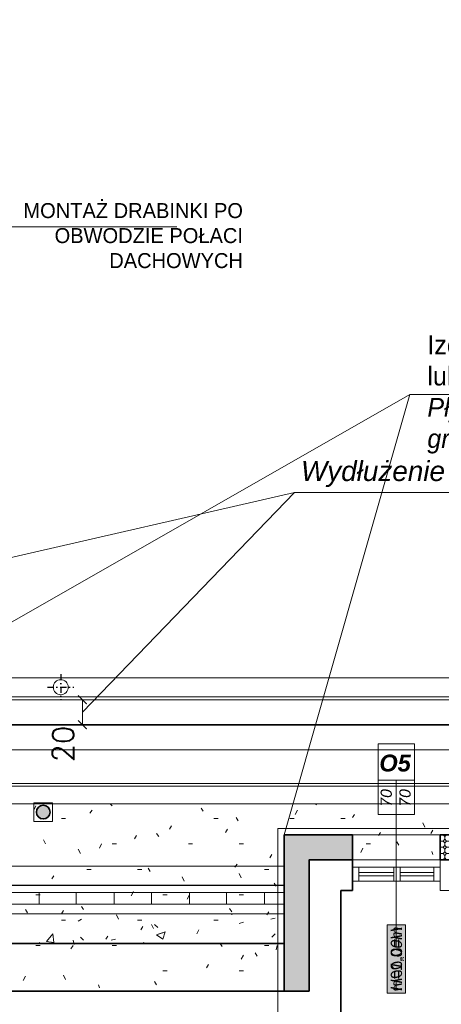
# Model space of a CAD drawing. Header units: millimetres. Extents: x -740 to 33545, y 5178 to 22494.
# Tile 57 of 250: x 10035 to 10372, y 6964 to 7752. Entities that reach past the tile are written whole.
import ezdxf
from ezdxf.lldxf.tags import DXFTag

# ---------------------------------------------------------------- set-up
doc = ezdxf.new("R2010")
doc.units = ezdxf.units.MM
doc.header["$MEASUREMENT"] = 0
doc.linetypes.add('AUSGEZOGEN', pattern=[0])
doc.linetypes.add('STRICHPUNKTX2', pattern=[2, 1, -0.5, 0, -0.5])
doc.layers.get('Defpoints').update_dxf_attribs({"color": 252})
doc.layers.add('_B___I__', color=252, linetype='AUSGEZOGEN')
for name, color, linetype, lineweight in [('_IS_EKO_KS_prow_w_bruzdach', 16, 'Continuous', 35), ('A_istniejÄ…ce Ĺ›ciany', 252, 'Continuous', 35), ('A_izolacja', 252, 'Continuous', 9), ('A_l.przerywana', 252, 'ICAD_ISO03W100', 9), ('A_l.widokowa', 252, 'Continuous', 18), ('A_okna wymieniane', 252, 'Continuous', 15), ('A_opisy', 252, 'Continuous', 15), ('A_wymiarowanie', 252, 'Continuous', 9), ('l. przerywana', 252, 'ICAD_ISO03W100', 9), ('l.przerywana', 252, 'ICAD_ISO03W100', 5), ('l.widokowa', 252, 'Continuous', 15), ('linia opisowa', 252, 'Continuous', 9), ('Nowe_820-G Rysunki Obrazki_Nr_piĂłra__101', 252, 'Continuous', 5), ('Nowe_820-G Rysunki Obrazki_Nr_piĂłra__19', 252, 'Continuous', 0), ('Nowe_820-G Rysunki Obrazki_Nr_piĂłra__22', 252, 'Continuous', 25), ('Nowe_820-G Rysunki Obrazki_Nr_piĂłra__23', 252, 'Continuous', 15), ('wymiarowanie', 252, 'Continuous', 9)]:
    doc.layers.add(name, color=color, linetype=linetype, lineweight=lineweight)
doc.styles.add('ARIALL', font='GOTHIC.TTF', dxfattribs={"height": 40})
doc.styles.add('styl1', font='arial.ttf', dxfattribs={"height": 15})
doc.styles.add('styl2', font='simplex.shx')
tags = doc.linetypes.add('ICAD_ISO03W100', pattern=[30, 12, -18]).pattern_tags.tags
tags[6:7] = [DXFTag(74, 4), DXFTag(75, 0), DXFTag(340, '0'), DXFTag(46, 1.0), DXFTag(50, 0.0), DXFTag(44, 0.0), DXFTag(45, 0.0)]
tags[4:5] = [DXFTag(74, 4), DXFTag(75, 0), DXFTag(340, '0'), DXFTag(46, 1.0), DXFTag(50, 0.0), DXFTag(44, 0.0), DXFTag(45, 0.0)]
doc.dimstyles.new('Skala 1-100', dxfattribs={"dimtxt": 17, "dimasz": 7, "dimexe": 1, "dimexo": 1, "dimgap": 1.5, "dimtad": 1, "dimdec": 1, "dimrnd": 0.5, "dimtxsty": 'styl2', "dimblk": 'ARCHTICK', "dimcen": 7, "dimadec": 0, "dimazin": 0, "dimtfac": 1, "dimtdec": 1, "dimtmove": 1, "dimatfit": 3, "dimldrblk": 'ARCHTICK', "dimfxl": 0, "dimlwd": -1, "dimlwe": -1, "dimarcsym": 0})
pattern_1 = [(315, (0, 1.45), (5.0000015, -1e-15), [2.05061, -5.02046]), (0, (1.45, 0), (5, 5), [2.1, -2.9]), (45, (3.55, 0), (6e-16, 5.0000015), [2.05061, -5.02046]), (135, (5, 3.55), (-5.0000015, 6e-16), [2.05061, -5.02046]), (225, (1.45, 5), (-1e-15, -5.0000015), [2.05061, -5.02046]), (270, (0, 3.55), (5, -5), [2.1, -2.9])]

# ---------------------------------------------------------------- blocks, each defined once
blk = doc.blocks.new('_ArchTick')
at = {"color": 0, "linetype": 'ByBlock', "const_width": 0.15}
blk.add_lwpolyline([(-0.5, -0.5), (0.5, 0.5)], dxfattribs=at)
blk = doc.blocks.new('*D1879')
at = {"layer": 'Defpoints', "color": 0}
for p in [(10109.65, 7208.02), (10085.05, 7188.02), (10109.65, 7188.02)]:
    blk.add_point(p, dxfattribs=at)
at = {"layer": 'wymiarowanie', "color": 0}
for p, q in [((10100.05, 7208.02), (10084.05, 7208.02)), ((10085.05, 7208.02), (10085.05, 7188.02)), ((10100.05, 7188.02), (10084.05, 7188.02))]:
    blk.add_line(p, q, dxfattribs=at)
at = {"layer": 'wymiarowanie', "color": 0, "xscale": 7, "yscale": 7, "zscale": 7}
for p, rotation in [((10085.05, 7208.02), 90), ((10085.05, 7188.02), 270)]:
    blk.add_blockref('_ArchTick', p, dxfattribs=dict(at, rotation=rotation))
at = {"layer": 'wymiarowanie', "color": 0, "insert": (10069.65, 7172.63), "char_height": 17, "attachment_point": 5, "rotation": 90, "style": 'styl2'}
blk.add_mtext('20', dxfattribs=at)

msp = doc.modelspace()

# ---------------------------------------------------------------- hatches: boundary and pattern name
at = {"layer": '_IS_EKO_KS_prow_w_bruzdach'}
msp.add_hatch(color=256, dxfattribs=at).paths.add_polyline_path([(10059.23, 7118.18, 1), (10048.23, 7118.18, 1)])
at = {"layer": 'A_izolacja'}
h = msp.add_hatch(dxfattribs=at)
h.set_pattern_fill('OCTAGON', color=256, scale=5, style=0)
h.set_pattern_definition(pattern_1)
h.paths.add_polyline_path([(10266.36, 6974.98), (10266.36, 7008), (10266.36, 7079.96), (10291.76, 7079.96), (10301.07, 7079.96), (10301.07, 7099.96), (10246.36, 7099.96), (10246.36, 6974.98)])
h.paths.add_polyline_path([(10451.78, 7099.96), (10451.78, 7079.96), (10461.09, 7079.96), (10486.49, 7079.96), (10486.49, 7008), (10486.49, 6974.98), (10506.49, 6974.98), (10506.49, 7099.96)])
h = msp.add_hatch(dxfattribs=at)
h.set_pattern_fill('OCTAGON', color=256, scale=5, style=0)
h.set_pattern_definition(pattern_1)
h.paths.add_polyline_path([(10371.35, 7079.96), (10381.51, 7079.96), (10381.51, 7099.96), (10371.35, 7099.96)])
at = {"layer": 'A_opisy', "ltscale": 0.3}
msp.add_hatch(color=256, dxfattribs=at).paths.add_polyline_path([(10328.91, 7027.91), (10328.91, 6973.36), (10343.51, 6973.36), (10343.51, 7027.91)])
msp.add_hatch(color=256, dxfattribs=at).paths.add_polyline_path([(10328.91, 7027.91), (10328.91, 6973.36), (10343.51, 6973.36), (10343.51, 7027.91)])
msp.add_hatch(color=256, dxfattribs=at).paths.add_polyline_path([(10328.91, 7027.91), (10328.91, 6973.36), (10343.51, 6973.36), (10343.51, 7027.91)])
msp.add_hatch(color=256, dxfattribs=at).paths.add_polyline_path([(10328.91, 7027.91), (10328.91, 6973.36), (10343.51, 6973.36), (10343.51, 7027.91)])

# ---------------------------------------------------------------- linework, layer by layer
at = {"layer": '_B___I__', "linetype": 'STRICHPUNKTX2', "ltscale": 5}
for p, q in [((10067.71, 7228.63), (10067.71, 7207.63)), ((10057.21, 7218.13), (10078.21, 7218.13))]:
    msp.add_line(p, q, dxfattribs=at)
at = {"layer": '_IS_EKO_KS_prow_w_bruzdach', "color": 251, "lineweight": 15}
msp.add_lwpolyline([(10046.23, 7110.68), (10061.23, 7110.68), (10061.23, 7125.68), (10046.23, 7125.68)], close=True, dxfattribs=at)
at = {"layer": '_IS_EKO_KS_prow_w_bruzdach'}
msp.add_circle((10053.73, 7118.18), 5.5, dxfattribs=at)
at = {"layer": 'A_istniejÄ…ce Ĺ›ciany', "linetype": 'Continuous'}
for points in [[(10301.07, 7055.41), (10301.07, 7079.96)], [(10301.07, 7079.96), (10301.07, 7055.41)], [(10301.07, 7079.96), (10301.07, 7055.41)], [(10291.76, 7055.41), (10291.76, 7008)], [(10291.76, 7055.41), (10301.07, 7055.41)], [(10291.76, 6950.42), (10291.76, 7008)], [(9710.1, 6974.98), (10266.36, 6974.98)]]:
    msp.add_lwpolyline(points, dxfattribs=at)
at = {"layer": 'A_izolacja', "lineweight": 35}
for p, q in [((10301.07, 7099.96), (10301.07, 7079.96)), ((9730.1, 7013.08), (10246.36, 7013.08))]:
    msp.add_line(p, q, dxfattribs=at)
for points in [[(10301.07, 7099.96), (10246.36, 7099.96), (10246.36, 6974.98)], [(10301.07, 7079.96), (10266.36, 7079.96), (10266.36, 6974.98)]]:
    msp.add_lwpolyline(points, dxfattribs=at)
msp.add_lwpolyline([(10371.35, 7079.96), (10381.51, 7079.96), (10381.51, 7099.96), (10371.35, 7099.96)], close=True, dxfattribs=at)
at = {"layer": 'A_l.przerywana', "lineweight": 35}
msp.add_lwpolyline([(8847.19, 7722.4), (8847.19, 6053.28), (11882.33, 6053.28), (11882.33, 7728.19), (11086.25, 7728.19), (11086.25, 7188.02), (9643.26, 7188.02), (9643.26, 7722.4)], close=True, dxfattribs=at)
at = {"layer": 'A_l.przerywana', "linetype": 'ICAD_ISO03W100', "lineweight": 13}
for points in [[(9623.26, 7168.02), (11106.25, 7168.02)], [(11149.43, 7124.84), (9580.08, 7124.84)]]:
    msp.add_lwpolyline(points, dxfattribs=at)
at = {"layer": 'A_l.widokowa'}
for points in [[(8809.69, 7759.9), (8809.69, 6015.78), (11919.83, 6015.78), (11919.83, 7765.69), (11048.75, 7765.69), (11048.75, 7225.52), (9680.76, 7225.52), (9680.76, 7759.9)], [(8824.69, 7744.9), (8824.69, 6030.78), (11904.83, 6030.78), (11904.83, 7750.69), (11063.75, 7750.69), (11063.75, 7210.52), (9665.76, 7210.52), (9665.76, 7744.9)], [(8827.19, 7742.4), (8827.19, 6033.28), (11902.33, 6033.28), (11902.33, 7748.19), (11066.25, 7748.19), (11066.25, 7208.02), (9663.26, 7208.02), (9663.26, 7742.4)], [(8894.25, 7675.33), (8894.25, 6100.34), (11835.26, 6100.34), (11835.26, 7681.13), (11133.32, 7681.13), (11133.32, 7140.95), (9596.19, 7140.95), (9596.19, 7675.33)], [(8896.25, 7673.33), (8896.25, 6102.34), (11833.26, 6102.34), (11833.26, 7679.13), (11135.32, 7679.13), (11135.32, 7138.95), (9594.19, 7138.95), (9594.19, 7673.33)]]:
    msp.add_lwpolyline(points, close=True, dxfattribs=at)
at = {"layer": 'A_okna wymieniane', "linetype": 'Continuous'}
for points in [[(10306.15, 7074.04), (10301.07, 7074.04)], [(10301.07, 7074.04), (10301.07, 7063.03)], [(10371.35, 7074.04), (10301.07, 7074.04)], [(10301.07, 7063.03), (10301.07, 7074.04)], [(10306.15, 7063.03), (10306.15, 7074.04)], [(10306.15, 7074.04), (10334.09, 7074.04)], [(10306.15, 7063.03), (10306.15, 7074.04)], [(10334.09, 7069.8), (10306.15, 7069.8)], [(10306.15, 7069.8), (10306.15, 7067.26)], [(10334.09, 7069.8), (10306.15, 7069.8)], [(10306.15, 7067.26), (10306.15, 7069.8)], [(10306.15, 7067.26), (10334.09, 7067.26)], [(10306.15, 7067.26), (10334.09, 7067.26)], [(10339.17, 7074.04), (10334.09, 7074.04)], [(10334.09, 7074.04), (10334.09, 7063.03)], [(10334.09, 7063.03), (10334.09, 7074.04)], [(10334.09, 7067.26), (10334.09, 7069.8)], [(10334.09, 7067.26), (10334.09, 7069.8)], [(10339.17, 7063.03), (10339.17, 7074.04)], [(10339.17, 7074.04), (10366.27, 7074.04)], [(10339.17, 7063.03), (10339.17, 7074.04)], [(10366.27, 7069.8), (10339.17, 7069.8)], [(10339.17, 7069.8), (10339.17, 7067.26)], [(10366.27, 7069.8), (10339.17, 7069.8)], [(10339.17, 7067.26), (10339.17, 7069.8)], [(10339.17, 7067.26), (10366.27, 7067.26)], [(10339.17, 7067.26), (10366.27, 7067.26)], [(10371.35, 7074.04), (10366.27, 7074.04)], [(10366.27, 7074.04), (10366.27, 7063.03)], [(10366.27, 7063.03), (10366.27, 7074.04)], [(10366.27, 7067.26), (10366.27, 7069.8)], [(10366.27, 7067.26), (10366.27, 7069.8)], [(10371.35, 7063.03), (10371.35, 7074.04)], [(10371.35, 7063.03), (10371.35, 7074.04)], [(10301.07, 7063.03), (10306.15, 7063.03)], [(10301.07, 7063.03), (10371.35, 7063.03)], [(10334.09, 7063.03), (10306.15, 7063.03)], [(10334.09, 7063.03), (10339.17, 7063.03)], [(10366.27, 7063.03), (10339.17, 7063.03)], [(10366.27, 7063.03), (10371.35, 7063.03)]]:
    msp.add_lwpolyline(points, dxfattribs=at)
at = {"layer": 'A_opisy'}
msp.add_line((10336.21, 7143.7), (10336.21, 7010.23), dxfattribs=at)
at = {"layer": 'A_opisy', "ltscale": 0.3}
for points in [[(10350.81, 7172.91), (10350.81, 7143.7), (10321.6, 7143.7), (10321.6, 7172.91)], [(10321.6, 7143.7), (10321.6, 7116.31), (10336.21, 7116.31), (10336.21, 7143.7)], [(10336.21, 7143.7), (10336.21, 7116.31), (10350.81, 7116.31), (10350.81, 7143.7)], [(10328.91, 7027.91), (10328.91, 6973.36), (10343.51, 6973.36), (10343.51, 7027.91)], [(10328.91, 7027.91), (10328.91, 6973.36), (10343.51, 6973.36), (10343.51, 7027.91)], [(10328.91, 7027.91), (10328.91, 6973.36), (10343.51, 6973.36), (10343.51, 7027.91)], [(10328.91, 7027.91), (10328.91, 6973.36), (10343.51, 6973.36), (10343.51, 7027.91)]]:
    msp.add_lwpolyline(points, close=True, dxfattribs=at)
at = {"layer": 'A_wymiarowanie'}
msp.add_line((10160.5, 7586.34), (9971.02, 7586.34), dxfattribs=at)
at = {"layer": 'l. przerywana', "ltscale": 0.2}
msp.add_circle((10067.71, 7218.13), 6, dxfattribs=at)
at = {"layer": 'l.przerywana'}
msp.add_lwpolyline([(9904.19, 7702.4), (8867.19, 7702.4), (8867.19, 6073.28), (11862.33, 6073.28), (11862.33, 7708.19), (11106.25, 7708.19), (11106.25, 7168.02), (9904.19, 7168.02), (9904.19, 7702.4), (8867.19, 7702.4)], dxfattribs=at)
msp.add_lwpolyline([(9904.19, 7702.4), (8867.19, 7702.4), (8867.19, 6073.28), (11862.33, 6073.28), (11862.33, 7708.19), (11106.25, 7708.19), (11106.25, 7168.02), (9904.19, 7168.02), (9904.19, 7702.4), (8867.19, 7702.4)], dxfattribs=at)
msp.add_lwpolyline([(8910.51, 7659.07), (8910.51, 6116.61), (11819, 6116.61), (11819, 7664.86), (11149.58, 7664.86), (11149.58, 7124.69), (9860.86, 7124.69), (9860.86, 7659.07)], close=True, dxfattribs=at)
at = {"layer": 'l.przerywana', "ltscale": 0.5}
msp.add_lwpolyline([(10241.36, 7104.96), (10511.49, 7104.96), (10511.49, 6781.76), (10241.36, 6781.76)], close=True, dxfattribs=at)
at = {"layer": 'l.widokowa'}
msp.add_line((10301.07, 7099.96), (10451.78, 7099.96), dxfattribs=at)
at = {"layer": 'Nowe_820-G Rysunki Obrazki_Nr_piĂłra__101', "linetype": 'Continuous', "lineweight": 5}
for points in [[(10246.36, 7074.88), (9710.1, 7074.88)], [(10301.07, 7079.96), (10371.35, 7079.96)], [(10266.36, 7059.64), (10266.36, 7008)], [(9710.95, 7053.72), (10246.36, 7053.72)], [(10050.46, 7044.4), (10050.46, 7053.72)], [(10080.09, 7044.4), (10080.09, 7053.72)], [(10110.57, 7044.4), (10110.57, 7053.72)], [(10140.21, 7044.4), (10140.21, 7053.72)], [(10170.69, 7044.4), (10170.69, 7053.72)], [(10200.32, 7044.4), (10200.32, 7053.72)], [(10230.8, 7044.4), (10230.8, 7053.72)], [(9710.95, 7044.4), (10246.36, 7044.4)], [(9710.95, 7036.78), (10246.36, 7036.78)], [(10204.55, 7036.78), (10204.55, 7035.94)], [(10081.79, 7030.86), (10084.33, 7032.55)], [(10142.75, 7028.32), (10145.29, 7025.78)], [(10210.48, 7029.16), (10213.87, 7030.01)], [(10235.88, 7032.55), (10239.27, 7033.4)], [(10056.39, 7014.77), (10061.47, 7020.7)], [(10062.31, 7013.92), (10061.47, 7020.7)], [(10144.44, 7019.85), (10151.21, 7022.39)], [(10144.44, 7019.85), (10149.52, 7016.46)], [(10146.13, 7020.7), (10149.52, 7021.54)], [(10149.52, 7016.46), (10151.21, 7022.39)], [(10236.73, 7018.16), (10239.27, 7020.7)], [(10050.46, 7013.92), (10052.15, 7013.08)], [(10056.39, 7014.77), (10062.31, 7013.92)], [(10083.48, 7018.16), (10086.02, 7015.62)], [(10108.03, 7015.62), (10111.42, 7016.46)], [(10133.43, 7013.08), (10134.28, 7013.92)], [(10134.28, 7013.08), (10134.28, 7013.92)], [(10266.36, 6974.98), (10266.36, 7008)]]:
    msp.add_lwpolyline(points, dxfattribs=at)
at = {"layer": 'Nowe_820-G Rysunki Obrazki_Nr_piĂłra__19', "linetype": 'Continuous', "lineweight": 0}
for points in [[(10047.92, 7123.14), (10046.23, 7119.76)], [(10108.88, 7123.14), (10107.19, 7124.84)], [(10272.29, 7123.99), (10271.44, 7124.84)], [(10092.79, 7119.76), (10091.1, 7117.22)], [(10181.69, 7118.91), (10180, 7121.45)], [(10209.63, 7111.29), (10207.94, 7113.83)], [(10257.05, 7119.76), (10255.35, 7116.37)], [(10302.77, 7116.37), (10301.07, 7113.83)], [(10068.24, 7112.98), (10071.63, 7112.98)], [(10156.29, 7107.06), (10154.6, 7104.52)], [(10190.16, 7112.98), (10193.55, 7112.98)], [(10251.12, 7112.98), (10254.51, 7112.98)], [(10291.76, 7112.98), (10295.15, 7112.98)], [(10359.07, 7106.21), (10357.38, 7109.6)], [(10128.35, 7099.44), (10126.66, 7096.9)], [(10146.13, 7098.59), (10144.44, 7101.13)], [(10201.17, 7104.52), (10199.47, 7101.98)], [(10323.51, 7101.98), (10321.82, 7099.44)], [(10365.42, 7103.67), (10363.73, 7101.13)], [(10055.54, 7092.66), (10053.85, 7096.05)], [(10100.41, 7092.66), (10098.72, 7089.28)], [(10108.88, 7092.66), (10112.27, 7092.66)], [(10169.84, 7092.66), (10173.23, 7092.66)], [(10210.48, 7092.66), (10213.87, 7092.66)], [(10312.08, 7092.66), (10315.47, 7092.66)], [(10338.33, 7091.82), (10336.63, 7094.36)], [(10083.48, 7085.04), (10081.79, 7088.43)], [(10236.73, 7084.2), (10235.03, 7081.66)], [(10309.54, 7089.28), (10307.85, 7085.89)], [(10365.42, 7084.2), (10364.57, 7086.74)], [(10208.79, 7076.58), (10207.09, 7074.04)], [(10062.31, 7067.26), (10060.62, 7064.72)], [(10088.56, 7072.34), (10091.95, 7072.34)], [(10129.2, 7072.34), (10132.59, 7072.34)], [(10139.36, 7070.65), (10137.67, 7073.19)], [(10166.45, 7063.03), (10164.76, 7066.42)], [(10212.17, 7065.57), (10210.48, 7068.96)], [(10230.8, 7072.34), (10234.19, 7072.34)], [(10240.11, 7058.8), (10238.42, 7061.34)], [(10047.92, 7052.02), (10051.31, 7052.02)], [(10125.81, 7054.56), (10124.12, 7051.18)], [(10149.52, 7052.02), (10152.91, 7052.02)], [(10170.69, 7052.02), (10168.99, 7048.64)], [(10210.48, 7052.02), (10213.87, 7052.02)], [(10266.36, 7052.87), (10266.36, 7053.72)], [(10086.02, 7040.17), (10084.33, 7042.71)], [(10041.15, 7037.63), (10039.45, 7040.17)], [(10069.93, 7039.32), (10068.24, 7036.78)], [(10113.96, 7032.55), (10112.27, 7035.94)], [(10204.55, 7038.48), (10202.86, 7041.02)], [(10234.19, 7038.48), (10232.49, 7035.94)], [(10068.24, 7031.7), (10071.63, 7031.7)], [(10129.2, 7031.7), (10132.59, 7031.7)], [(10141.9, 7024.93), (10140.21, 7028.32)], [(10190.16, 7031.7), (10193.55, 7031.7)], [(10133.43, 7026.62), (10131.74, 7024.08)], [(10178.31, 7024.08), (10176.61, 7020.7)], [(10047.92, 7011.38), (10051.31, 7011.38)], [(10077.55, 7011.38), (10075.86, 7008.84)], [(10078.4, 7012.23), (10077.55, 7015.62)], [(10105.49, 7019), (10103.8, 7016.46)], [(10108.88, 7011.38), (10112.27, 7011.38)], [(10196.93, 7010.54), (10195.24, 7013.08)], [(10230.8, 7011.38), (10234.19, 7011.38)], [(10240.96, 7011.38), (10240.11, 7008)], [(10213.87, 7003.76), (10212.17, 7000.38)], [(10224.87, 7002.92), (10223.18, 7005.46)], [(10185.93, 6996.14), (10184.23, 6993.6)], [(10071.63, 6984.29), (10069.93, 6987.68)], [(10149.52, 6991.06), (10152.91, 6991.06)], [(10210.48, 6991.06), (10213.87, 6991.06)], [(10039.45, 6986.83), (10037.76, 6983.44)], [(10098.72, 6977.52), (10097.87, 6980.06)], [(10144.44, 6980.06), (10142.75, 6982.6)]]:
    msp.add_lwpolyline(points, dxfattribs=at)
at = {"layer": 'Nowe_820-G Rysunki Obrazki_Nr_piĂłra__22', "linetype": 'Continuous', "lineweight": 25}
for points in [[(9710.95, 7059.64), (10246.36, 7059.64)], [(9710.95, 7013.08), (10246.36, 7013.08)]]:
    msp.add_lwpolyline(points, dxfattribs=at)
at = {"layer": 'Nowe_820-G Rysunki Obrazki_Nr_piĂłra__23', "linetype": 'Continuous', "lineweight": 15}
for points in [[(10266.36, 7079.96), (10266.36, 7008)], [(10266.36, 7079.96), (10291.76, 7079.96)], [(10291.76, 7079.96), (10301.07, 7079.96)], [(10381.51, 7079.96), (10371.35, 7079.96)], [(10371.35, 7055.41), (10371.35, 7079.96)], [(10381.51, 7055.41), (10371.35, 7055.41)], [(9710.1, 6974.98), (10266.36, 6974.98)]]:
    msp.add_lwpolyline(points, dxfattribs=at)
at = {"layer": 'wymiarowanie'}
for p, q in [((9730.1, 7099.96), (10346.97, 7452.19)), ((10346.97, 7452.19), (10246.36, 7099.96)), ((10254.72, 7373.76), (9913.22, 7295.45)), ((10085.05, 7198.02), (10254.72, 7373.76)), ((10254.72, 7373.76), (10597.01, 7373.76))]:
    msp.add_line(p, q, dxfattribs=at)
msp.add_lwpolyline([(10346.97, 7452.19), (10726.17, 7452.19), (11004.21, 7104.96)], dxfattribs=at)

# ---------------------------------------------------------------- texts
at = {"layer": 'A_opisy', "ltscale": 0.3, "char_height": 9, "width": 91.4611, "attachment_point": 1, "rotation": 90, "style": 'ARIALL'}
for s, insert in [('\\pi39.44855;{\\fArial|b0|i1|c238|p34;70}\\P\\pi39.44855;{\\fArial|b0|i1|c238|p34;70}', (10323.63, 7083.09)), ('{\\fArial|b0|i1|c238|p34;H=1,00m}', (10331.78, 6975.12))]:
    msp.add_mtext(s, dxfattribs=dict(at, insert=insert))
at = {"layer": 'A_opisy', "ltscale": 0.3, "insert": (10347.76, 7150.48), "char_height": 13.5, "width": 91.4611, "attachment_point": 9, "style": 'ARIALL'}
msp.add_mtext('{\\fArial|b1|i1|c238|p34;O5}', dxfattribs=at)
at = {"layer": 'A_opisy', "ltscale": 0.3, "extrusion": (0, 0, -1), "insert": (10331.78, 7026.14), "char_height": 9, "width": 91.4611, "attachment_point": 1, "text_direction": (0, -1, 0), "style": 'ARIALL'}
msp.add_mtext('{\\fArial|b0|i1|c238|p34;H=0,00m}', dxfattribs=at)
at = {"layer": 'A_wymiarowanie', "insert": (10213.5, 7605.44), "char_height": 12, "width": 223.2778, "attachment_point": 3, "style": 'styl1'}
msp.add_mtext('{\\fCentury Gothic|b0|i0|c238|p34;MONTAŻ DRABINKI PO }{\\fCentury Gothic|b0|i0|c238|p34;OBWODZIE POŁACI }{\\fCentury Gothic|b0|i0|c238|p34;DACHOWYCH}', dxfattribs=at)
at = {"layer": 'linia opisowa', "insert": (10259.92, 7378.25), "char_height": 15.96, "width": 406.4755, "attachment_point": 7}
msp.add_mtext('{\\fArial|b0|i1|c238|p0;Wydłużenie linii okapu o 20 cm}', dxfattribs=at)
at = {"layer": 'wymiarowanie', "insert": (10286.59, 6372.47), "char_height": 15, "width": 167.4466, "attachment_point": 1, "rotation": 90}
msp.add_mtext('\\pi48.86330;{\\fCentury Gothic|b0|i0|c238|p0;12x19,5}\\P\\pi74.84330;{\\fCentury Gothic|b0|i0|c238|p0;21}', dxfattribs=at)
at = {"layer": 'wymiarowanie', "insert": (10361.03, 7499.55), "char_height": 12, "width": 409.9394, "attachment_point": 1}
msp.add_mtext('{\\fCentury Gothic|b0|i0|c238|p34;\\H1.25000x;Izolacja ścianki frontowej i ścianek }{\\fCentury Gothic|b0|i0|c238|p34;\\H1.25000x;bocznych lukarny }\\P{\\fCentury Gothic|b0|i1|c0|p34;\\H1.25000x;Płyty styropianowe -EPS 70}{\\fCentury Gothic|b0|i0|c238|p34;\\H1.25000x;, }{\\fCentury Gothic|b0|i0|c238|p34;\\H1.25000x;\\W0.60000x;λ }{\\fCentury Gothic|b0|i1|c0|p34;\\H1.25000x; }{\\fCentury Gothic|b0|i1|c0|p34;\\H1.25000x;-0,035W/(m}{\\fArial|b0|i0|c0|p34;\\H1.25000x;\\W0.60000x;·}{\\fCentury Gothic|b0|i1|c238|p34;\\H1.25000x;K) gr. 20cm}\\P\\pi409.93942;{\\fCentury Gothic|b0|i0|c238|p34;\\H1.00000x; }', dxfattribs=at)

# ---------------------------------------------------------------- dimensions: what is measured, and where the dimension line sits
at = {"layer": 'wymiarowanie'}
dim = msp.add_linear_dim(base=(10085.05, 7188.02), p1=(10109.65, 7208.02), p2=(10109.65, 7188.02), angle=90, dimstyle='Skala 1-100', dxfattribs=at)
dim.commit()
dim.dimension.update_dxf_attribs({"geometry": '*D1879', "text_midpoint": (10080.08, 7172.63), "dimtype": 160})

doc.saveas('drawing.dxf')
